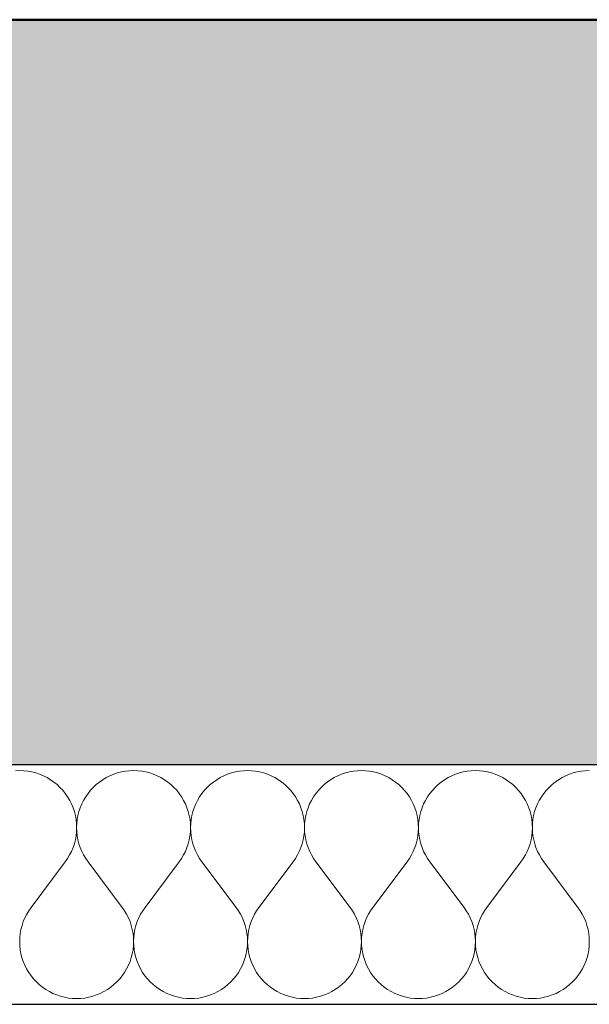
# Model space of a CAD drawing. Header units: millimetres. Extents: x -25972 to 4435, y -2839 to 20217.
# Tile 26 of 110: x -13410 to -13029, y 192 to 850. Entities that reach past the tile are written whole.
import ezdxf

# ---------------------------------------------------------------- set-up
doc = ezdxf.new("R2010")
doc.units = ezdxf.units.MM
doc.header["$MEASUREMENT"] = 0
doc.linetypes.add('Wipeout_Contour', pattern=[1000, 0, -1000])
for name, color, linetype in [('7._POHLED ZÁPADNÍ_2_3D prvky fasada nove', 7, 'Continuous'), ('7._POHLED ZÁPADNÍ_2_Konstrukce - nosné', 7, 'Continuous'), ('7._POHLED ZÁPADNÍ_2_Nové_Konstrukce - nosné', 7, 'Continuous'), ('7._POHLED ZÁPADNÍ_2_Nové_Výplně – Řezové', 7, 'Continuous'), ('7._POHLED ZÁPADNÍ_2_Výplně – Řezové', 7, 'Continuous')]:
    doc.layers.add(name, color=color, linetype=linetype)

# ---------------------------------------------------------------- blocks, each defined once
blk = doc.blocks.new('*X6', base_point=(-26263.07, -5016.56))
at = {"layer": '7._POHLED ZÁPADNÍ_2_Nové_Výplně – Řezové', "color": 21, "linetype": 'Continuous', "lineweight": 20, "true_color": 0xffaaaa}
for p, q in [((-13409.52, 348), (-13412.23, 347.9)), ((-13406.8, 347.9), (-13409.52, 348)), ((-13404.09, 347.61), (-13406.8, 347.9)), ((-13401.41, 347.13), (-13404.09, 347.61)), ((-13398.78, 346.45), (-13401.41, 347.13)), ((-13396.2, 345.59), (-13398.78, 346.45)), ((-13393.68, 344.55), (-13396.2, 345.59)), ((-13391.25, 343.33), (-13393.68, 344.55)), ((-13388.91, 341.95), (-13391.25, 343.33)), ((-13351.59, 343.33), (-13353.93, 341.94)), ((-13349.16, 344.55), (-13351.59, 343.33)), ((-13346.64, 345.59), (-13349.16, 344.55)), ((-13344.06, 346.45), (-13346.64, 345.59)), ((-13341.43, 347.13), (-13344.06, 346.45)), ((-13338.75, 347.61), (-13341.43, 347.13)), ((-13336.04, 347.9), (-13338.75, 347.61)), ((-13333.32, 348), (-13336.04, 347.9)), ((-13330.61, 347.9), (-13333.32, 348)), ((-13327.9, 347.61), (-13330.61, 347.9)), ((-13325.22, 347.12), (-13327.9, 347.61)), ((-13322.59, 346.45), (-13325.22, 347.12)), ((-13320.01, 345.59), (-13322.59, 346.45)), ((-13317.49, 344.55), (-13320.01, 345.59)), ((-13315.06, 343.33), (-13317.49, 344.55)), ((-13312.72, 341.94), (-13315.06, 343.33)), ((-13275.4, 343.33), (-13277.74, 341.94)), ((-13272.97, 344.55), (-13275.4, 343.33)), ((-13270.45, 345.59), (-13272.97, 344.55)), ((-13267.87, 346.45), (-13270.45, 345.59)), ((-13265.24, 347.12), (-13267.87, 346.45)), ((-13262.56, 347.61), (-13265.24, 347.12)), ((-13259.85, 347.9), (-13262.56, 347.61)), ((-13257.13, 347.99), (-13259.85, 347.9)), ((-13254.42, 347.9), (-13257.13, 347.99)), ((-13251.71, 347.61), (-13254.42, 347.9)), ((-13249.03, 347.12), (-13251.71, 347.61)), ((-13246.4, 346.45), (-13249.03, 347.12)), ((-13243.82, 345.59), (-13246.4, 346.45)), ((-13241.3, 344.55), (-13243.82, 345.59)), ((-13238.87, 343.33), (-13241.3, 344.55)), ((-13236.53, 341.94), (-13238.87, 343.33)), ((-13199.21, 343.33), (-13201.55, 341.94)), ((-13196.78, 344.55), (-13199.21, 343.33)), ((-13194.26, 345.59), (-13196.78, 344.55)), ((-13191.68, 346.45), (-13194.26, 345.59)), ((-13189.04, 347.12), (-13191.68, 346.45)), ((-13186.37, 347.6), (-13189.04, 347.12)), ((-13183.66, 347.9), (-13186.37, 347.6)), ((-13180.94, 347.99), (-13183.66, 347.9)), ((-13178.22, 347.9), (-13180.94, 347.99)), ((-13175.52, 347.6), (-13178.22, 347.9)), ((-13172.84, 347.12), (-13175.52, 347.6)), ((-13170.21, 346.45), (-13172.84, 347.12)), ((-13167.63, 345.59), (-13170.21, 346.45)), ((-13165.11, 344.55), (-13167.63, 345.59)), ((-13162.68, 343.33), (-13165.11, 344.55)), ((-13160.34, 341.94), (-13162.68, 343.33)), ((-13123.02, 343.33), (-13125.36, 341.94)), ((-13120.58, 344.55), (-13123.02, 343.33)), ((-13118.07, 345.59), (-13120.58, 344.55)), ((-13115.49, 346.45), (-13118.07, 345.59)), ((-13112.85, 347.12), (-13115.49, 346.45)), ((-13110.18, 347.6), (-13112.85, 347.12)), ((-13107.47, 347.89), (-13110.18, 347.6)), ((-13104.75, 347.99), (-13107.47, 347.89)), ((-13102.03, 347.89), (-13104.75, 347.99)), ((-13099.33, 347.6), (-13102.03, 347.89)), ((-13096.65, 347.12), (-13099.33, 347.6)), ((-13094.02, 346.45), (-13096.65, 347.12)), ((-13091.44, 345.59), (-13094.02, 346.45)), ((-13088.92, 344.54), (-13091.44, 345.59)), ((-13086.49, 343.33), (-13088.92, 344.54)), ((-13084.15, 341.94), (-13086.49, 343.33)), ((-13046.83, 343.33), (-13049.17, 341.94)), ((-13044.39, 344.54), (-13046.83, 343.33)), ((-13041.88, 345.58), (-13044.39, 344.54)), ((-13039.3, 346.44), (-13041.88, 345.58)), ((-13036.66, 347.12), (-13039.3, 346.44)), ((-13033.99, 347.6), (-13036.66, 347.12)), ((-13031.28, 347.89), (-13033.99, 347.6)), ((-13028.56, 347.99), (-13031.28, 347.89)), ((-13386.68, 340.39), (-13388.91, 341.95)), ((-13384.56, 338.69), (-13386.68, 340.39)), ((-13382.57, 336.83), (-13384.56, 338.69)), ((-13380.72, 334.84), (-13382.57, 336.83)), ((-13360.27, 336.83), (-13362.12, 334.84)), ((-13358.28, 338.68), (-13360.27, 336.83)), ((-13356.16, 340.39), (-13358.28, 338.68)), ((-13353.93, 341.94), (-13356.16, 340.39)), ((-13310.49, 340.39), (-13312.72, 341.94)), ((-13308.37, 338.68), (-13310.49, 340.39)), ((-13306.38, 336.83), (-13308.37, 338.68)), ((-13304.53, 334.84), (-13306.38, 336.83)), ((-13284.08, 336.83), (-13285.93, 334.84)), ((-13282.09, 338.68), (-13284.08, 336.83)), ((-13279.97, 340.39), (-13282.09, 338.68)), ((-13277.74, 341.94), (-13279.97, 340.39)), ((-13234.3, 340.39), (-13236.53, 341.94)), ((-13232.18, 338.68), (-13234.3, 340.39)), ((-13230.19, 336.83), (-13232.18, 338.68)), ((-13228.34, 334.84), (-13230.19, 336.83)), ((-13207.89, 336.83), (-13209.74, 334.83)), ((-13205.9, 338.68), (-13207.89, 336.83)), ((-13203.78, 340.39), (-13205.9, 338.68)), ((-13201.55, 341.94), (-13203.78, 340.39)), ((-13158.11, 340.39), (-13160.34, 341.94)), ((-13155.99, 338.68), (-13158.11, 340.39)), ((-13154, 336.83), (-13155.99, 338.68)), ((-13152.14, 334.83), (-13154, 336.83)), ((-13131.7, 336.82), (-13133.55, 334.83)), ((-13129.71, 338.68), (-13131.7, 336.82)), ((-13127.59, 340.39), (-13129.71, 338.68)), ((-13125.36, 341.94), (-13127.59, 340.39)), ((-13081.92, 340.39), (-13084.15, 341.94)), ((-13079.8, 338.68), (-13081.92, 340.39)), ((-13077.81, 336.82), (-13079.8, 338.68)), ((-13075.95, 334.83), (-13077.81, 336.82)), ((-13055.51, 336.82), (-13057.36, 334.83)), ((-13053.52, 338.68), (-13055.51, 336.82)), ((-13051.4, 340.38), (-13053.52, 338.68)), ((-13049.17, 341.94), (-13051.4, 340.38)), ((-13379.01, 332.72), (-13380.72, 334.84)), ((-13377.46, 330.48), (-13379.01, 332.72)), ((-13376.07, 328.14), (-13377.46, 330.48)), ((-13365.38, 330.48), (-13366.77, 328.14)), ((-13363.83, 332.72), (-13365.38, 330.48)), ((-13362.12, 334.84), (-13363.83, 332.72)), ((-13302.82, 332.72), (-13304.53, 334.84)), ((-13301.27, 330.48), (-13302.82, 332.72)), ((-13299.88, 328.14), (-13301.27, 330.48)), ((-13289.19, 330.48), (-13290.58, 328.14)), ((-13287.64, 332.72), (-13289.19, 330.48)), ((-13285.93, 334.84), (-13287.64, 332.72)), ((-13226.63, 332.72), (-13228.34, 334.84)), ((-13225.08, 330.48), (-13226.63, 332.72)), ((-13223.69, 328.14), (-13225.08, 330.48)), ((-13213, 330.48), (-13214.39, 328.14)), ((-13211.45, 332.72), (-13213, 330.48)), ((-13209.74, 334.83), (-13211.45, 332.72)), ((-13150.44, 332.71), (-13152.14, 334.83)), ((-13148.89, 330.48), (-13150.44, 332.71)), ((-13147.5, 328.14), (-13148.89, 330.48)), ((-13136.81, 330.48), (-13138.2, 328.14)), ((-13135.26, 332.71), (-13136.81, 330.48)), ((-13133.55, 334.83), (-13135.26, 332.71)), ((-13074.25, 332.71), (-13075.95, 334.83)), ((-13072.7, 330.48), (-13074.25, 332.71)), ((-13071.31, 328.14), (-13072.7, 330.48)), ((-13060.62, 330.48), (-13062.01, 328.14)), ((-13059.07, 332.71), (-13060.62, 330.48)), ((-13057.36, 334.83), (-13059.07, 332.71)), ((-13374.86, 325.71), (-13376.07, 328.14)), ((-13373.82, 323.2), (-13374.86, 325.71)), ((-13372.96, 320.62), (-13373.82, 323.2)), ((-13369.03, 323.2), (-13369.88, 320.62)), ((-13367.99, 325.71), (-13369.03, 323.2)), ((-13366.77, 328.14), (-13367.99, 325.71)), ((-13298.67, 325.71), (-13299.88, 328.14)), ((-13297.63, 323.2), (-13298.67, 325.71)), ((-13296.77, 320.61), (-13297.63, 323.2)), ((-13292.83, 323.2), (-13293.69, 320.61)), ((-13291.79, 325.71), (-13292.83, 323.2)), ((-13290.58, 328.14), (-13291.79, 325.71)), ((-13222.47, 325.71), (-13223.69, 328.14)), ((-13221.43, 323.19), (-13222.47, 325.71)), ((-13220.58, 320.61), (-13221.43, 323.19)), ((-13216.64, 323.19), (-13217.5, 320.61)), ((-13215.6, 325.71), (-13216.64, 323.19)), ((-13214.39, 328.14), (-13215.6, 325.71)), ((-13146.28, 325.71), (-13147.5, 328.14)), ((-13145.24, 323.19), (-13146.28, 325.71)), ((-13144.39, 320.61), (-13145.24, 323.19)), ((-13140.45, 323.19), (-13141.31, 320.61)), ((-13139.41, 325.71), (-13140.45, 323.19)), ((-13138.2, 328.14), (-13139.41, 325.71)), ((-13070.09, 325.7), (-13071.31, 328.14)), ((-13069.05, 323.19), (-13070.09, 325.7)), ((-13068.2, 320.61), (-13069.05, 323.19)), ((-13064.26, 323.19), (-13065.12, 320.61)), ((-13063.22, 325.7), (-13064.26, 323.19)), ((-13062.01, 328.14), (-13063.22, 325.7)), ((-13372.29, 317.98), (-13372.96, 320.62)), ((-13371.81, 315.3), (-13372.29, 317.98)), ((-13370.55, 317.98), (-13371.04, 315.3)), ((-13369.88, 320.62), (-13370.55, 317.98)), ((-13296.1, 317.98), (-13296.77, 320.61)), ((-13295.61, 315.3), (-13296.1, 317.98)), ((-13294.36, 317.98), (-13294.85, 315.3)), ((-13293.69, 320.61), (-13294.36, 317.98)), ((-13219.91, 317.98), (-13220.58, 320.61)), ((-13219.42, 315.3), (-13219.91, 317.98)), ((-13218.17, 317.98), (-13218.66, 315.3)), ((-13217.5, 320.61), (-13218.17, 317.98)), ((-13143.72, 317.97), (-13144.39, 320.61)), ((-13143.23, 315.3), (-13143.72, 317.97)), ((-13141.98, 317.97), (-13142.46, 315.3)), ((-13141.31, 320.61), (-13141.98, 317.97)), ((-13067.52, 317.97), (-13068.2, 320.61)), ((-13067.04, 315.29), (-13067.52, 317.97)), ((-13065.79, 317.97), (-13066.27, 315.29)), ((-13065.12, 320.61), (-13065.79, 317.97)), ((-13371.52, 312.6), (-13371.81, 315.3)), ((-13371.42, 309.88), (-13371.52, 312.6)), ((-13371.52, 307.16), (-13371.42, 309.88)), ((-13371.33, 312.6), (-13371.42, 309.88)), ((-13371.42, 309.88), (-13371.32, 307.16)), ((-13371.04, 315.3), (-13371.33, 312.6)), ((-13295.33, 312.59), (-13295.61, 315.3)), ((-13295.23, 309.88), (-13295.33, 312.59)), ((-13295.33, 307.16), (-13295.23, 309.88)), ((-13295.13, 312.59), (-13295.23, 309.88)), ((-13295.23, 309.88), (-13295.13, 307.16)), ((-13294.85, 315.3), (-13295.13, 312.59)), ((-13219.14, 312.59), (-13219.42, 315.3)), ((-13219.04, 309.87), (-13219.14, 312.59)), ((-13219.14, 307.15), (-13219.04, 309.87)), ((-13218.94, 312.59), (-13219.04, 309.87)), ((-13219.04, 309.87), (-13218.94, 307.15)), ((-13218.66, 315.3), (-13218.94, 312.59)), ((-13142.94, 312.59), (-13143.23, 315.3)), ((-13142.95, 307.15), (-13142.85, 309.87)), ((-13142.85, 309.87), (-13142.94, 312.59)), ((-13142.75, 312.59), (-13142.85, 309.87)), ((-13142.85, 309.87), (-13142.75, 307.15)), ((-13142.46, 315.3), (-13142.75, 312.59)), ((-13066.75, 312.59), (-13067.04, 315.29)), ((-13066.76, 307.15), (-13066.66, 309.87)), ((-13066.66, 309.87), (-13066.75, 312.59)), ((-13066.56, 312.59), (-13066.66, 309.87)), ((-13066.66, 309.87), (-13066.56, 307.15)), ((-13066.27, 315.29), (-13066.56, 312.59)), ((-13372.3, 301.78), (-13371.81, 304.45)), ((-13371.81, 304.45), (-13371.52, 307.16)), ((-13371.32, 307.16), (-13371.03, 304.45)), ((-13371.03, 304.45), (-13370.54, 301.78)), ((-13296.11, 301.78), (-13295.62, 304.45)), ((-13295.62, 304.45), (-13295.33, 307.16)), ((-13295.13, 307.16), (-13294.84, 304.45)), ((-13294.84, 304.45), (-13294.35, 301.78)), ((-13219.92, 301.77), (-13219.43, 304.45)), ((-13219.43, 304.45), (-13219.14, 307.15)), ((-13218.94, 307.15), (-13218.65, 304.45)), ((-13218.65, 304.45), (-13218.16, 301.77)), ((-13143.73, 301.77), (-13143.24, 304.45)), ((-13143.24, 304.45), (-13142.95, 307.15)), ((-13142.75, 307.15), (-13142.46, 304.45)), ((-13142.46, 304.45), (-13141.97, 301.77)), ((-13067.54, 301.77), (-13067.05, 304.45)), ((-13067.05, 304.45), (-13066.76, 307.15)), ((-13066.56, 307.15), (-13066.27, 304.45)), ((-13066.27, 304.45), (-13065.78, 301.77)), ((-13374.88, 294.05), (-13373.83, 296.56)), ((-13373.83, 296.56), (-13372.97, 299.14)), ((-13372.97, 299.14), (-13372.3, 301.78)), ((-13370.54, 301.78), (-13369.87, 299.14)), ((-13369.87, 299.14), (-13369.01, 296.56)), ((-13369.01, 296.56), (-13367.97, 294.05)), ((-13298.69, 294.05), (-13297.64, 296.56)), ((-13297.64, 296.56), (-13296.78, 299.14)), ((-13296.78, 299.14), (-13296.11, 301.78)), ((-13294.35, 301.78), (-13293.68, 299.14)), ((-13293.68, 299.14), (-13292.82, 296.56)), ((-13292.82, 296.56), (-13291.78, 294.05)), ((-13222.5, 294.04), (-13221.45, 296.56)), ((-13221.45, 296.56), (-13220.59, 299.14)), ((-13220.59, 299.14), (-13219.92, 301.77)), ((-13218.16, 301.77), (-13217.49, 299.14)), ((-13217.49, 299.14), (-13216.63, 296.56)), ((-13216.63, 296.56), (-13215.58, 294.04)), ((-13146.31, 294.04), (-13145.26, 296.56)), ((-13145.26, 296.56), (-13144.4, 299.14)), ((-13144.4, 299.14), (-13143.73, 301.77)), ((-13141.97, 301.77), (-13141.3, 299.14)), ((-13141.3, 299.14), (-13140.44, 296.56)), ((-13140.44, 296.56), (-13139.39, 294.04)), ((-13070.11, 294.04), (-13069.07, 296.55)), ((-13069.07, 296.55), (-13068.21, 299.13)), ((-13068.21, 299.13), (-13067.54, 301.77)), ((-13065.78, 301.77), (-13065.11, 299.13)), ((-13065.11, 299.13), (-13064.25, 296.55)), ((-13064.25, 296.55), (-13063.2, 294.04)), ((-13377.49, 289.28), (-13376.1, 291.62)), ((-13376.1, 291.62), (-13374.88, 294.05)), ((-13367.97, 294.05), (-13366.75, 291.62)), ((-13366.75, 291.62), (-13365.36, 289.28)), ((-13301.3, 289.28), (-13299.91, 291.61)), ((-13299.91, 291.61), (-13298.69, 294.05)), ((-13291.78, 294.05), (-13290.56, 291.61)), ((-13290.56, 291.61), (-13289.17, 289.28)), ((-13225.11, 289.27), (-13223.72, 291.61)), ((-13223.72, 291.61), (-13222.5, 294.04)), ((-13215.58, 294.04), (-13214.36, 291.61)), ((-13214.36, 291.61), (-13212.97, 289.27)), ((-13148.92, 289.27), (-13147.53, 291.61)), ((-13147.53, 291.61), (-13146.31, 294.04)), ((-13139.39, 294.04), (-13138.17, 291.61)), ((-13138.17, 291.61), (-13136.78, 289.27)), ((-13072.72, 289.27), (-13071.33, 291.61)), ((-13071.33, 291.61), (-13070.11, 294.04)), ((-13063.2, 294.04), (-13061.98, 291.61)), ((-13061.98, 291.61), (-13060.59, 289.27)), ((-13401.9, 256.57), (-13379.04, 287.04)), ((-13379.04, 287.04), (-13377.49, 289.28)), ((-13365.36, 289.28), (-13363.8, 287.04)), ((-13340.95, 256.57), (-13363.8, 287.04)), ((-13325.71, 256.57), (-13302.85, 287.04)), ((-13302.85, 287.04), (-13301.3, 289.28)), ((-13289.17, 289.28), (-13287.61, 287.04)), ((-13264.76, 256.57), (-13287.61, 287.04)), ((-13249.52, 256.57), (-13226.66, 287.04)), ((-13226.66, 287.04), (-13225.11, 289.27)), ((-13212.97, 289.27), (-13211.42, 287.04)), ((-13188.56, 256.56), (-13211.42, 287.04)), ((-13173.33, 256.56), (-13150.47, 287.04)), ((-13150.47, 287.04), (-13148.92, 289.27)), ((-13136.78, 289.27), (-13135.23, 287.04)), ((-13112.37, 256.56), (-13135.23, 287.04)), ((-13097.14, 256.56), (-13074.28, 287.04)), ((-13074.28, 287.04), (-13072.72, 289.27)), ((-13060.59, 289.27), (-13059.04, 287.04)), ((-13036.18, 256.56), (-13059.04, 287.04)), ((-13404.84, 252), (-13406.06, 249.57)), ((-13403.45, 254.34), (-13404.84, 252)), ((-13401.9, 256.57), (-13403.45, 254.34)), ((-13339.39, 254.33), (-13340.95, 256.57)), ((-13338, 252), (-13339.39, 254.33)), ((-13336.78, 249.56), (-13338, 252)), ((-13328.65, 252), (-13329.87, 249.56)), ((-13327.26, 254.33), (-13328.65, 252)), ((-13325.71, 256.57), (-13327.26, 254.33)), ((-13263.2, 254.33), (-13264.76, 256.57)), ((-13261.81, 251.99), (-13263.2, 254.33)), ((-13260.59, 249.56), (-13261.81, 251.99)), ((-13252.46, 251.99), (-13253.68, 249.56)), ((-13251.07, 254.33), (-13252.46, 251.99)), ((-13249.52, 256.57), (-13251.07, 254.33)), ((-13187.01, 254.33), (-13188.56, 256.56)), ((-13185.62, 251.99), (-13187.01, 254.33)), ((-13184.4, 249.56), (-13185.62, 251.99)), ((-13176.27, 251.99), (-13177.49, 249.56)), ((-13174.88, 254.33), (-13176.27, 251.99)), ((-13173.33, 256.56), (-13174.88, 254.33)), ((-13110.82, 254.33), (-13112.37, 256.56)), ((-13109.43, 251.99), (-13110.82, 254.33)), ((-13108.21, 249.56), (-13109.43, 251.99)), ((-13100.08, 251.99), (-13101.3, 249.56)), ((-13098.69, 254.33), (-13100.08, 251.99)), ((-13097.14, 256.56), (-13098.69, 254.33)), ((-13034.63, 254.33), (-13036.18, 256.56)), ((-13033.24, 251.99), (-13034.63, 254.33)), ((-13032.02, 249.56), (-13033.24, 251.99)), ((-13407.97, 244.47), (-13408.64, 241.84)), ((-13407.11, 247.05), (-13407.97, 244.47)), ((-13406.06, 249.57), (-13407.11, 247.05)), ((-13335.74, 247.05), (-13336.78, 249.56)), ((-13334.88, 244.47), (-13335.74, 247.05)), ((-13334.2, 241.84), (-13334.88, 244.47)), ((-13331.78, 244.47), (-13332.45, 241.84)), ((-13330.91, 247.05), (-13331.78, 244.47)), ((-13329.87, 249.56), (-13330.91, 247.05)), ((-13259.55, 247.05), (-13260.59, 249.56)), ((-13258.69, 244.47), (-13259.55, 247.05)), ((-13258.01, 241.83), (-13258.69, 244.47)), ((-13255.59, 244.47), (-13256.26, 241.83)), ((-13254.72, 247.05), (-13255.59, 244.47)), ((-13253.68, 249.56), (-13254.72, 247.05)), ((-13183.36, 247.05), (-13184.4, 249.56)), ((-13182.5, 244.47), (-13183.36, 247.05)), ((-13181.82, 241.83), (-13182.5, 244.47)), ((-13179.39, 244.47), (-13180.07, 241.83)), ((-13178.53, 247.05), (-13179.39, 244.47)), ((-13177.49, 249.56), (-13178.53, 247.05)), ((-13107.17, 247.05), (-13108.21, 249.56)), ((-13106.31, 244.46), (-13107.17, 247.05)), ((-13105.63, 241.83), (-13106.31, 244.46)), ((-13103.2, 244.46), (-13103.88, 241.83)), ((-13102.34, 247.05), (-13103.2, 244.46)), ((-13101.3, 249.56), (-13102.34, 247.05)), ((-13030.98, 247.04), (-13032.02, 249.56)), ((-13030.12, 244.46), (-13030.98, 247.04)), ((-13029.44, 241.83), (-13030.12, 244.46)), ((-13409.13, 239.16), (-13409.42, 236.46)), ((-13408.64, 241.84), (-13409.13, 239.16)), ((-13333.72, 239.16), (-13334.2, 241.84)), ((-13333.43, 236.45), (-13333.72, 239.16)), ((-13332.94, 239.16), (-13333.23, 236.45)), ((-13332.45, 241.84), (-13332.94, 239.16)), ((-13257.53, 239.16), (-13258.01, 241.83)), ((-13257.24, 236.45), (-13257.53, 239.16)), ((-13256.75, 239.16), (-13257.04, 236.45)), ((-13256.26, 241.83), (-13256.75, 239.16)), ((-13181.34, 239.15), (-13181.82, 241.83)), ((-13181.05, 236.45), (-13181.34, 239.15)), ((-13180.55, 239.15), (-13180.85, 236.45)), ((-13180.07, 241.83), (-13180.55, 239.15)), ((-13105.15, 239.15), (-13105.63, 241.83)), ((-13104.85, 236.45), (-13105.15, 239.15)), ((-13104.36, 239.15), (-13104.66, 236.45)), ((-13103.88, 241.83), (-13104.36, 239.15)), ((-13028.96, 239.15), (-13029.44, 241.83)), ((-13028.66, 236.45), (-13028.96, 239.15)), ((-13409.42, 236.46), (-13409.52, 233.74)), ((-13409.52, 233.74), (-13409.42, 231.02)), ((-13409.42, 231.02), (-13409.13, 228.31)), ((-13333.71, 228.31), (-13333.42, 231.02)), ((-13333.33, 233.73), (-13333.43, 236.45)), ((-13333.42, 231.02), (-13333.33, 233.73)), ((-13333.23, 236.45), (-13333.33, 233.73)), ((-13333.33, 233.73), (-13333.23, 231.02)), ((-13333.23, 231.02), (-13332.94, 228.31)), ((-13257.52, 228.31), (-13257.23, 231.01)), ((-13257.14, 233.73), (-13257.24, 236.45)), ((-13257.23, 231.01), (-13257.14, 233.73)), ((-13257.04, 236.45), (-13257.14, 233.73)), ((-13257.14, 233.73), (-13257.04, 231.01)), ((-13257.04, 231.01), (-13256.75, 228.31)), ((-13181.33, 228.31), (-13181.04, 231.01)), ((-13180.95, 233.73), (-13181.05, 236.45)), ((-13181.04, 231.01), (-13180.95, 233.73)), ((-13180.85, 236.45), (-13180.95, 233.73)), ((-13180.95, 233.73), (-13180.85, 231.01)), ((-13180.85, 231.01), (-13180.56, 228.31)), ((-13105.14, 228.31), (-13104.85, 231.01)), ((-13104.76, 233.73), (-13104.85, 236.45)), ((-13104.85, 231.01), (-13104.76, 233.73)), ((-13104.66, 236.45), (-13104.76, 233.73)), ((-13104.76, 233.73), (-13104.66, 231.01)), ((-13104.66, 231.01), (-13104.37, 228.31)), ((-13028.95, 228.3), (-13028.66, 231.01)), ((-13028.57, 233.73), (-13028.66, 236.45)), ((-13028.66, 231.01), (-13028.57, 233.73)), ((-13409.13, 228.31), (-13408.65, 225.64)), ((-13408.65, 225.64), (-13407.98, 223)), ((-13334.87, 223), (-13334.19, 225.63)), ((-13334.19, 225.63), (-13333.71, 228.31)), ((-13332.94, 228.31), (-13332.46, 225.63)), ((-13332.46, 225.63), (-13331.79, 223)), ((-13258.67, 222.99), (-13258, 225.63)), ((-13258, 225.63), (-13257.52, 228.31)), ((-13256.75, 228.31), (-13256.27, 225.63)), ((-13256.27, 225.63), (-13255.6, 222.99)), ((-13182.48, 222.99), (-13181.81, 225.63)), ((-13181.81, 225.63), (-13181.33, 228.31)), ((-13180.56, 228.31), (-13180.08, 225.63)), ((-13180.08, 225.63), (-13179.41, 222.99)), ((-13106.29, 222.99), (-13105.62, 225.63)), ((-13105.62, 225.63), (-13105.14, 228.31)), ((-13104.37, 228.31), (-13103.89, 225.63)), ((-13103.89, 225.63), (-13103.22, 222.99)), ((-13030.1, 222.99), (-13029.43, 225.63)), ((-13029.43, 225.63), (-13028.95, 228.3)), ((-13407.98, 223), (-13407.12, 220.42)), ((-13407.12, 220.42), (-13406.08, 217.9)), ((-13406.08, 217.9), (-13404.87, 215.47)), ((-13337.98, 215.47), (-13336.76, 217.9)), ((-13336.76, 217.9), (-13335.72, 220.42)), ((-13335.72, 220.42), (-13334.87, 223)), ((-13331.79, 223), (-13330.93, 220.42)), ((-13330.93, 220.42), (-13329.89, 217.9)), ((-13329.89, 217.9), (-13328.68, 215.47)), ((-13261.79, 215.47), (-13260.57, 217.9)), ((-13260.57, 217.9), (-13259.53, 220.41)), ((-13259.53, 220.41), (-13258.67, 222.99)), ((-13255.6, 222.99), (-13254.74, 220.41)), ((-13254.74, 220.41), (-13253.7, 217.9)), ((-13253.7, 217.9), (-13252.49, 215.47)), ((-13185.6, 215.46), (-13184.38, 217.9)), ((-13184.38, 217.9), (-13183.34, 220.41)), ((-13183.34, 220.41), (-13182.48, 222.99)), ((-13179.41, 222.99), (-13178.55, 220.41)), ((-13178.55, 220.41), (-13177.51, 217.9)), ((-13177.51, 217.9), (-13176.3, 215.46)), ((-13109.41, 215.46), (-13108.19, 217.9)), ((-13108.19, 217.9), (-13107.15, 220.41)), ((-13107.15, 220.41), (-13106.29, 222.99)), ((-13103.22, 222.99), (-13102.36, 220.41)), ((-13102.36, 220.41), (-13101.32, 217.9)), ((-13101.32, 217.9), (-13100.1, 215.46)), ((-13033.22, 215.46), (-13032, 217.89)), ((-13032, 217.89), (-13030.96, 220.41)), ((-13030.96, 220.41), (-13030.1, 222.99)), ((-13404.87, 215.47), (-13403.48, 213.13)), ((-13403.48, 213.13), (-13401.93, 210.89)), ((-13401.93, 210.89), (-13400.22, 208.78)), ((-13342.62, 208.77), (-13340.92, 210.89)), ((-13340.92, 210.89), (-13339.37, 213.13)), ((-13339.37, 213.13), (-13337.98, 215.47)), ((-13328.68, 215.47), (-13327.29, 213.13)), ((-13327.29, 213.13), (-13325.74, 210.89)), ((-13325.74, 210.89), (-13324.03, 208.77)), ((-13266.43, 208.77), (-13264.73, 210.89)), ((-13264.73, 210.89), (-13263.18, 213.13)), ((-13263.18, 213.13), (-13261.79, 215.47)), ((-13252.49, 215.47), (-13251.1, 213.13)), ((-13251.1, 213.13), (-13249.55, 210.89)), ((-13249.55, 210.89), (-13247.84, 208.77)), ((-13190.24, 208.77), (-13188.54, 210.89)), ((-13188.54, 210.89), (-13186.99, 213.12)), ((-13186.99, 213.12), (-13185.6, 215.46)), ((-13176.3, 215.46), (-13174.91, 213.12)), ((-13174.91, 213.12), (-13173.36, 210.89)), ((-13173.36, 210.89), (-13171.65, 208.77)), ((-13114.05, 208.77), (-13112.35, 210.89)), ((-13112.35, 210.89), (-13110.8, 213.12)), ((-13110.8, 213.12), (-13109.41, 215.46)), ((-13100.1, 215.46), (-13098.72, 213.12)), ((-13098.72, 213.12), (-13097.17, 210.89)), ((-13097.17, 210.89), (-13095.46, 208.77)), ((-13037.86, 208.77), (-13036.16, 210.88)), ((-13036.16, 210.88), (-13034.61, 213.12)), ((-13034.61, 213.12), (-13033.22, 215.46)), ((-13400.22, 208.78), (-13398.37, 206.78)), ((-13398.37, 206.78), (-13396.38, 204.93)), ((-13396.38, 204.93), (-13394.26, 203.22)), ((-13348.59, 203.22), (-13346.47, 204.93)), ((-13346.47, 204.93), (-13344.48, 206.78)), ((-13344.48, 206.78), (-13342.62, 208.77)), ((-13324.03, 208.77), (-13322.18, 206.78)), ((-13322.18, 206.78), (-13320.19, 204.93)), ((-13320.19, 204.93), (-13318.07, 203.22)), ((-13272.4, 203.22), (-13270.28, 204.93)), ((-13270.28, 204.93), (-13268.29, 206.78)), ((-13268.29, 206.78), (-13266.43, 208.77)), ((-13247.84, 208.77), (-13245.99, 206.78)), ((-13245.99, 206.78), (-13244, 204.92)), ((-13244, 204.92), (-13241.88, 203.22)), ((-13196.2, 203.22), (-13194.09, 204.92)), ((-13194.09, 204.92), (-13192.1, 206.78)), ((-13192.1, 206.78), (-13190.24, 208.77)), ((-13171.65, 208.77), (-13169.8, 206.78)), ((-13169.8, 206.78), (-13167.81, 204.92)), ((-13167.81, 204.92), (-13165.69, 203.22)), ((-13120.01, 203.21), (-13117.9, 204.92)), ((-13117.9, 204.92), (-13115.91, 206.78)), ((-13115.91, 206.78), (-13114.05, 208.77)), ((-13095.46, 208.77), (-13093.61, 206.78)), ((-13093.61, 206.78), (-13091.62, 204.92)), ((-13091.62, 204.92), (-13089.5, 203.21)), ((-13043.82, 203.21), (-13041.71, 204.92)), ((-13041.71, 204.92), (-13039.72, 206.77)), ((-13039.72, 206.77), (-13037.86, 208.77)), ((-13394.26, 203.22), (-13392.03, 201.67)), ((-13392.03, 201.67), (-13389.69, 200.28)), ((-13389.69, 200.28), (-13387.25, 199.06)), ((-13387.25, 199.06), (-13384.74, 198.02)), ((-13384.74, 198.02), (-13382.16, 197.16)), ((-13360.69, 197.16), (-13358.11, 198.02)), ((-13358.11, 198.02), (-13355.59, 199.06)), ((-13355.59, 199.06), (-13353.16, 200.28)), ((-13353.16, 200.28), (-13350.82, 201.67)), ((-13350.82, 201.67), (-13348.59, 203.22)), ((-13318.07, 203.22), (-13315.84, 201.67)), ((-13315.84, 201.67), (-13313.5, 200.28)), ((-13313.5, 200.28), (-13311.06, 199.06)), ((-13311.06, 199.06), (-13308.55, 198.02)), ((-13308.55, 198.02), (-13305.97, 197.16)), ((-13284.5, 197.16), (-13281.91, 198.02)), ((-13281.91, 198.02), (-13279.4, 199.06)), ((-13279.4, 199.06), (-13276.97, 200.28)), ((-13276.97, 200.28), (-13274.63, 201.67)), ((-13274.63, 201.67), (-13272.4, 203.22)), ((-13241.88, 203.22), (-13239.65, 201.67)), ((-13239.65, 201.67), (-13237.31, 200.28)), ((-13237.31, 200.28), (-13234.87, 199.06)), ((-13234.87, 199.06), (-13232.36, 198.02)), ((-13232.36, 198.02), (-13229.78, 197.16)), ((-13208.31, 197.16), (-13205.72, 198.02)), ((-13205.72, 198.02), (-13203.21, 199.06)), ((-13203.21, 199.06), (-13200.78, 200.28)), ((-13200.78, 200.28), (-13198.44, 201.66)), ((-13198.44, 201.66), (-13196.2, 203.22)), ((-13165.69, 203.22), (-13163.46, 201.66)), ((-13163.46, 201.66), (-13161.12, 200.27)), ((-13161.12, 200.27), (-13158.68, 199.06)), ((-13158.68, 199.06), (-13156.17, 198.01)), ((-13156.17, 198.01), (-13153.59, 197.15)), ((-13132.12, 197.15), (-13129.53, 198.01)), ((-13129.53, 198.01), (-13127.02, 199.06)), ((-13127.02, 199.06), (-13124.59, 200.27)), ((-13124.59, 200.27), (-13122.25, 201.66)), ((-13122.25, 201.66), (-13120.01, 203.21)), ((-13089.5, 203.21), (-13087.26, 201.66)), ((-13087.26, 201.66), (-13084.93, 200.27)), ((-13084.93, 200.27), (-13082.49, 199.05)), ((-13082.49, 199.05), (-13079.98, 198.01)), ((-13079.98, 198.01), (-13077.4, 197.15)), ((-13055.92, 197.15), (-13053.34, 198.01)), ((-13053.34, 198.01), (-13050.83, 199.05)), ((-13050.83, 199.05), (-13048.4, 200.27)), ((-13048.4, 200.27), (-13046.06, 201.66)), ((-13046.06, 201.66), (-13043.82, 203.21)), ((-13382.16, 197.16), (-13379.52, 196.49)), ((-13379.52, 196.49), (-13376.85, 196)), ((-13376.85, 196), (-13374.14, 195.71)), ((-13374.14, 195.71), (-13371.42, 195.62)), ((-13371.42, 195.62), (-13368.7, 195.71)), ((-13368.7, 195.71), (-13366, 196)), ((-13366, 196), (-13363.32, 196.49)), ((-13363.32, 196.49), (-13360.69, 197.16)), ((-13305.97, 197.16), (-13303.33, 196.49)), ((-13303.33, 196.49), (-13300.66, 196)), ((-13300.66, 196), (-13297.95, 195.71)), ((-13297.95, 195.71), (-13295.23, 195.61)), ((-13295.23, 195.61), (-13292.51, 195.71)), ((-13292.51, 195.71), (-13289.81, 196)), ((-13289.81, 196), (-13287.13, 196.49)), ((-13287.13, 196.49), (-13284.5, 197.16)), ((-13229.78, 197.16), (-13227.14, 196.48)), ((-13227.14, 196.48), (-13224.47, 196)), ((-13224.47, 196), (-13221.76, 195.71)), ((-13221.76, 195.71), (-13219.04, 195.61)), ((-13219.04, 195.61), (-13216.32, 195.71)), ((-13216.32, 195.71), (-13213.62, 196)), ((-13213.62, 196), (-13210.94, 196.48)), ((-13210.94, 196.48), (-13208.31, 197.16)), ((-13153.59, 197.15), (-13150.95, 196.48)), ((-13150.95, 196.48), (-13148.28, 196)), ((-13148.28, 196), (-13145.57, 195.71)), ((-13145.57, 195.71), (-13142.85, 195.61)), ((-13142.85, 195.61), (-13140.13, 195.71)), ((-13140.13, 195.71), (-13137.43, 196)), ((-13137.43, 196), (-13134.75, 196.48)), ((-13134.75, 196.48), (-13132.12, 197.15)), ((-13077.4, 197.15), (-13074.76, 196.48)), ((-13074.76, 196.48), (-13072.09, 196)), ((-13072.09, 196), (-13069.38, 195.71)), ((-13069.38, 195.71), (-13066.66, 195.61)), ((-13066.66, 195.61), (-13063.94, 195.71)), ((-13063.94, 195.71), (-13061.24, 196)), ((-13061.24, 196), (-13058.56, 196.48)), ((-13058.56, 196.48), (-13055.92, 197.15))]:
    blk.add_line(p, q, dxfattribs=at)

msp = doc.modelspace()

# ---------------------------------------------------------------- hatches: boundary and pattern name
at = {"layer": '7._POHLED ZÁPADNÍ_2_Výplně – Řezové', "linetype": 'Continuous', "lineweight": 13}
msp.add_hatch(color=254, dxfattribs=at).paths.add_polyline_path([(-13601.2, 850.05), (-13601.21, 350.05), (-12482.38, 350.02), (-12482.37, 850.02)])

# ---------------------------------------------------------------- linework, layer by layer
at = {"layer": '7._POHLED ZÁPADNÍ_2_Konstrukce - nosné', "color": 7, "linetype": 'Continuous', "lineweight": 50, "flags": 128}
for points in [[(-12482.37, 850.02), (-13601.2, 850.05)], [(-13601.21, 350.05), (-12482.38, 350.02)]]:
    msp.add_lwpolyline(points, dxfattribs=at)

# ---------------------------------------------------------------- next in the draw order: wipeouts: each hides what was drawn before it
at = {"color": 254, "linetype": 'Wipeout_Contour', "lineweight": 0, "ltscale": 52258.883562}
msp.add_wipeout([(-13641.45, 191.81), (-12481.84, 191.78), (-12481.83, 351.78), (-13641.45, 351.81)], dxfattribs=at).dxf.layer = '7._POHLED ZÁPADNÍ_2_Nové_Výplně – Řezové'

# ---------------------------------------------------------------- next in the draw order: linework, layer by layer
at = {"layer": '7._POHLED ZÁPADNÍ_2_Nové_Konstrukce - nosné', "color": 1, "linetype": 'Continuous', "lineweight": 25, "flags": 128}
for points in [[(-12481.83, 351.78), (-13641.45, 351.81)], [(-13641.45, 191.81), (-12481.84, 191.78)]]:
    msp.add_lwpolyline(points, dxfattribs=at)

# ---------------------------------------------------------------- next in the draw order: block references
at = {"layer": '7._POHLED ZÁPADNÍ_2_3D prvky fasada nove', "color": 9, "linetype": 'Continuous', "lineweight": 13}
msp.add_blockref('*X6', (-26263.07, -5016.56), dxfattribs=at)

doc.saveas('drawing.dxf')
